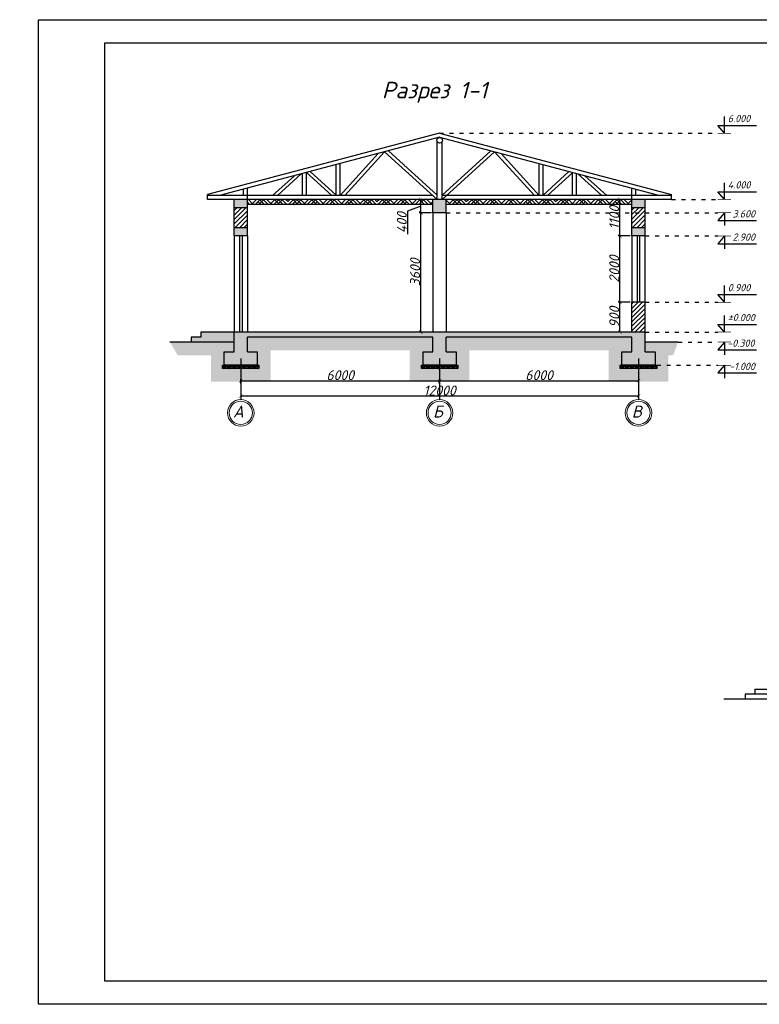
# Model space of a CAD drawing. Header units: millimetres. Extents: x 1112040 to 6903494, y -332921 to -150905.
# Tile 7 of 153: x 1293863 to 1316178, y -316190 to -286490. Entities that reach past the tile are written whole.
import ezdxf

# ---------------------------------------------------------------- set-up
doc = ezdxf.new("R2010")
doc.units = ezdxf.units.MM
doc.linetypes.add('ACAD_ISO03W100', pattern=[30, 12, -18])
doc.layers.add('os', color=253, linetype='Continuous')
doc.styles.get("Standard").update_dxf_attribs({"font": 'isocpeui.ttf'})
doc.styles.add('style1', font='isocpeui.ttf', dxfattribs={"height": 80})
doc.styles.add('ГОСТ 300', font='isocpeui.ttf', dxfattribs={"height": 250})
doc.dimstyles.get("Standard").update_dxf_attribs({"dimtxt": 300, "dimasz": 100, "dimexe": 50, "dimexo": 50, "dimgap": 20, "dimtad": 1, "dimdec": 0, "dimzin": 0, "dimdsep": 46, "dimtxsty": 'Standard', "dimblk": 'ARCHTICK', "dimcen": 20, "dimclrd": 1, "dimclre": 1, "dimclrt": 256, "dimadec": 0, "dimazin": 0, "dimtfac": 1, "dimtdec": 0, "dimtofl": 0, "dimtmove": 0, "dimatfit": 3, "dimldrblk": 'ARCHTICK', "dimfxl": 1, "dimtolj": 1, "dimtzin": 0, "dimarcsym": 0})

# ---------------------------------------------------------------- blocks, each defined once
blk = doc.blocks.new('_ArchTick')
at = {"color": 0, "linetype": 'ByBlock', "const_width": 0.15}
blk.add_lwpolyline([(-0.5, -0.5), (0.5, 0.5)], dxfattribs=at)
blk = doc.blocks.new('*D2131')
at = {"color": 1, "lineweight": -2, "transparency": 16777216}
for p, q in [((1306283, -292313), (1305913, -292313)), ((1305963, -295913), (1305963, -292313)), ((1305983, -295913), (1305913, -295913))]:
    blk.add_line(p, q, dxfattribs=at)
at = {"color": 1, "lineweight": -2, "transparency": 16777216, "xscale": 100, "yscale": 100, "zscale": 100}
for p, rotation in [((1305963, -292313), 90), ((1305963, -295913), 270)]:
    blk.add_blockref('_ArchTick', p, dxfattribs=dict(at, rotation=rotation))
at = {"transparency": 16777216, "insert": (1305793, -294113), "char_height": 300, "attachment_point": 5, "rotation": 90}
blk.add_mtext('\\A1;3600', dxfattribs=at)
blk = doc.blocks.new('*D2132')
at = {"color": 1, "lineweight": -2, "transparency": 16777216}
for p, q in [((1306066, -291913), (1305913, -291913)), ((1305963, -292313), (1305963, -291913)), ((1305963, -292113), (1305563, -292266)), ((1305563, -292266), (1305563, -292958)), ((1306283, -292313), (1305913, -292313))]:
    blk.add_line(p, q, dxfattribs=at)
at = {"color": 1, "lineweight": -2, "transparency": 16777216, "xscale": 100, "yscale": 100, "zscale": 100}
for p, rotation in [((1305963, -291913), 90), ((1305963, -292313), 270)]:
    blk.add_blockref('_ArchTick', p, dxfattribs=dict(at, rotation=rotation))
at = {"transparency": 16777216, "insert": (1305393, -292612), "char_height": 300, "attachment_point": 5, "rotation": 90}
blk.add_mtext('\\A1;400', dxfattribs=at)
blk = doc.blocks.new('*D2133')
at = {"color": 1, "lineweight": -2, "transparency": 16777216}
for p, q in [((1312283, -295013), (1311921, -295013)), ((1311971, -295913), (1311971, -295013)), ((1312071, -295913), (1311921, -295913))]:
    blk.add_line(p, q, dxfattribs=at)
at = {"color": 1, "lineweight": -2, "transparency": 16777216, "xscale": 100, "yscale": 100, "zscale": 100}
for p, rotation in [((1311971, -295013), 90), ((1311971, -295913), 270)]:
    blk.add_blockref('_ArchTick', p, dxfattribs=dict(at, rotation=rotation))
at = {"transparency": 16777216, "insert": (1311801, -295463), "char_height": 300, "attachment_point": 5, "rotation": 90}
blk.add_mtext('\\A1;900', dxfattribs=at)
blk = doc.blocks.new('*D2134')
at = {"color": 1, "lineweight": -2, "transparency": 16777216}
for p, q in [((1312283, -293013), (1311921, -293013)), ((1311971, -295013), (1311971, -293013)), ((1312283, -295013), (1311921, -295013))]:
    blk.add_line(p, q, dxfattribs=at)
at = {"color": 1, "lineweight": -2, "transparency": 16777216, "xscale": 100, "yscale": 100, "zscale": 100}
for p, rotation in [((1311971, -293013), 90), ((1311971, -295013), 270)]:
    blk.add_blockref('_ArchTick', p, dxfattribs=dict(at, rotation=rotation))
at = {"transparency": 16777216, "insert": (1311801, -294013), "char_height": 300, "attachment_point": 5, "rotation": 90}
blk.add_mtext('\\A1;2000', dxfattribs=at)
blk = doc.blocks.new('*D2135')
at = {"color": 1, "lineweight": -2, "transparency": 16777216}
for p, q in [((1312283, -291913), (1311921, -291913)), ((1311971, -293013), (1311971, -291913)), ((1312283, -293013), (1311921, -293013))]:
    blk.add_line(p, q, dxfattribs=at)
at = {"color": 1, "lineweight": -2, "transparency": 16777216, "xscale": 100, "yscale": 100, "zscale": 100}
for p, rotation in [((1311971, -291913), 90), ((1311971, -293013), 270)]:
    blk.add_blockref('_ArchTick', p, dxfattribs=dict(at, rotation=rotation))
at = {"transparency": 16777216, "insert": (1311801, -292463), "char_height": 300, "attachment_point": 5, "rotation": 90}
blk.add_mtext('\\A1;1100', dxfattribs=at)
blk = doc.blocks.new('*D2094')
at = {"color": 1, "lineweight": -2, "transparency": 16777216}
for p, q in [((1300533, -297463), (1300533, -297332)), ((1300533, -297382), (1306533, -297382)), ((1306533, -297463), (1306533, -297332))]:
    blk.add_line(p, q, dxfattribs=at)
at = {"color": 1, "lineweight": -2, "transparency": 16777216, "xscale": 100, "yscale": 100, "zscale": 100, "rotation": 180}
blk.add_blockref('_ArchTick', (1300533, -297382), dxfattribs=at)
at = {"color": 1, "lineweight": -2, "transparency": 16777216, "xscale": 100, "yscale": 100, "zscale": 100}
blk.add_blockref('_ArchTick', (1306533, -297382), dxfattribs=at)
at = {"transparency": 16777216, "insert": (1303533, -297212), "char_height": 300, "attachment_point": 5}
blk.add_mtext('\\A1;6000', dxfattribs=at)
blk = doc.blocks.new('*D2095')
at = {"color": 1, "lineweight": -2, "transparency": 16777216}
for p, q in [((1312533, -297227), (1312533, -297432)), ((1306533, -297463), (1306533, -297332)), ((1306533, -297382), (1312533, -297382))]:
    blk.add_line(p, q, dxfattribs=at)
at = {"color": 1, "lineweight": -2, "transparency": 16777216, "xscale": 100, "yscale": 100, "zscale": 100, "rotation": 180}
blk.add_blockref('_ArchTick', (1306533, -297382), dxfattribs=at)
at = {"color": 1, "lineweight": -2, "transparency": 16777216, "xscale": 100, "yscale": 100, "zscale": 100}
blk.add_blockref('_ArchTick', (1312533, -297382), dxfattribs=at)
at = {"transparency": 16777216, "insert": (1309533, -297212), "char_height": 300, "attachment_point": 5}
blk.add_mtext('\\A1;6000', dxfattribs=at)
blk = doc.blocks.new('*D2096')
at = {"color": 1, "lineweight": -2, "transparency": 16777216}
for p, q in [((1312533, -297844), (1300533, -297844)), ((1300533, -297857), (1300533, -297894)), ((1312533, -297736), (1312533, -297894))]:
    blk.add_line(p, q, dxfattribs=at)
at = {"color": 1, "lineweight": -2, "transparency": 16777216, "xscale": 100, "yscale": 100, "zscale": 100, "rotation": 180}
blk.add_blockref('_ArchTick', (1300533, -297844), dxfattribs=at)
at = {"color": 1, "lineweight": -2, "transparency": 16777216, "xscale": 100, "yscale": 100, "zscale": 100}
blk.add_blockref('_ArchTick', (1312533, -297844), dxfattribs=at)
at = {"transparency": 16777216, "insert": (1306533, -297674), "char_height": 300, "attachment_point": 5}
blk.add_mtext('\\A1;12000', dxfattribs=at)
blk = doc.blocks.new('frbny')
at = {"ltscale": 100, "insert": (1885723, 16893), "char_height": 250, "width": 11326.72, "attachment_point": 1, "line_spacing_factor": 0.862598, "style": 'ГОСТ 300'}
blk.add_mtext("\\pi1966.0095;Toshkent viloyati, Qibray tumani, Ma'rifat MFY, \\P\\pi1357.77087;Qoramurt ko'chasida 50 o'rinli “Xospis” binosini qurish \\P\\pi2970.74435;(qo'shimcha ishlar va o'zgarishlar) ", dxfattribs=at)
at = {"ltscale": 100, "insert": (1892004, 14000), "char_height": 250, "width": 6095.63, "attachment_point": 1, "style": 'ГОСТ 300'}
blk.add_mtext('\\pi2772.81725;{\\fISOCPEUR|b0|i0|c204|p34;ООО \\P\\pi1972.81725;"MAX ACTIVE" \\P\\pi2185.31725;г. Ташкент}', dxfattribs=at)

msp = doc.modelspace()

# ---------------------------------------------------------------- hatches: boundary and pattern name
h = msp.add_hatch(color=256)
h.paths.add_polyline_path([(1312732.5, -291913.2), (1312332.5, -291913.2), (1312332.5, -292163.2), (1312732.5, -292163.2)])
h.paths.add_polyline_path([(1312732.5, -293013.2), (1312732.5, -292763.2), (1312332.5, -292763.2), (1312332.5, -293013.2)])
h.paths.add_polyline_path([(1306732.5, -292313.2), (1306732.5, -291913.2), (1306332.5, -291913.2), (1306332.5, -292313.2)])
h.paths.add_polyline_path([(1300732.5, -292163.2), (1300732.5, -291913.2), (1300332.5, -291913.2), (1300332.5, -292163.2)])
h.paths.add_polyline_path([(1300332.5, -293013.2), (1300732.5, -293013.2), (1300732.5, -292763.2), (1300332.5, -292763.2)])
h = msp.add_hatch()
h.set_pattern_fill('HOUND', color=23, scale=50, angle=45, style=0)
h.set_pattern_definition([(45, (1219779.58, -177479.545), (168.379802, 280.633004), [1270, -635]), (135, (1219779.58, -177479.545), (168.379802, -280.633004), [1270, -635])])
h.paths.add_polyline_path([(1306332.5, -292063.2), (1306332.5, -291913.2), (1300732.5, -291913.2), (1300732.5, -292063.2)])
h.paths.add_polyline_path([(1312332.5, -292063.2), (1312332.5, -291913.2), (1306732.5, -291913.2), (1306732.5, -292063.2)])
h = msp.add_hatch()
h.set_pattern_fill('ANSI31', color=1, scale=30, style=0)
h.set_pattern_definition([(45, (1219779.58, -177479.54), (-67.35192, 67.35192), [])])
h.paths.add_polyline_path([(1312332.5, -295913.2), (1312732.5, -295913.2), (1312732.5, -295013.2), (1312332.5, -295013.2)])
h.paths.add_polyline_path([(1312732.5, -292763.2), (1312732.5, -292313.2), (1312332.5, -292313.2), (1312332.5, -292763.2)])
h.paths.add_polyline_path([(1312732.5, -292313.2), (1312732.5, -292163.2), (1312332.5, -292163.2), (1312332.5, -292313.2)])
h.paths.add_polyline_path([(1300732.5, -292763.2), (1300732.5, -292163.2), (1300332.5, -292163.2), (1300332.5, -292763.2)])
h = msp.add_hatch()
h.set_pattern_fill('EARTH', color=1, scale=40, angle=45, style=0)
h.set_pattern_definition([(45, (1219779.58, -177479.54), (3e-14, 359.21024), [254, -254]), (45, (1219712.23, -177412.2), (3e-14, 359.21024), [254, -254]), (45, (1219644.88, -177344.84), (3e-14, 359.21024), [254, -254]), (135, (1219644.88, -177299.94), (-359.21024, 3e-14), [254, -254]), (135, (1219712.23, -177232.6), (-359.21024, 3e-14), [254, -254]), (135, (1219779.58, -177165.24), (-359.21024, 3e-14), [254, -254])])
h.paths.add_polyline_path([(1313726.3, -296213.2), (1312732.5, -296213.2), (1312732.5, -296513.2), (1313032.5, -296513.2), (1313032.5, -296913.2), (1313082.5, -296913.2), (1313432.5, -296913.2), (1313432.5, -296613.2), (1313579.4, -296613.2)])
h.paths.add_polyline_path([(1313432.5, -296913.2), (1313082.5, -296913.2), (1313082.5, -297013.2), (1312532.5, -297013.2), (1312532.5, -297413.2), (1313432.5, -297413.2)])
h.paths.add_polyline_path([(1312032.5, -296513.2), (1312332.5, -296513.2), (1312332.5, -296063.2), (1306732.5, -296063.2), (1306732.5, -296513.2), (1307032.5, -296513.2), (1307032.5, -296913.2), (1307082.5, -296913.2), (1307082.5, -297013.2), (1306532.5, -297013.2), (1306532.5, -297413.2), (1307432.5, -297413.2), (1307432.5, -296463.2), (1311632.5, -296463.2), (1311632.5, -297413.2), (1312532.5, -297413.2), (1312532.5, -297013.2), (1311982.5, -297013.2), (1311982.5, -296913.2), (1312032.5, -296913.2)])
h.paths.add_polyline_path([(1306532.5, -297013.2), (1305982.5, -297013.2), (1305982.5, -296913.2), (1306032.5, -296913.2), (1306032.5, -296513.2), (1306332.5, -296513.2), (1306332.5, -296063.2), (1300732.5, -296063.2), (1300732.5, -296513.2), (1301032.5, -296513.2), (1301032.5, -296913.2), (1301082.5, -296913.2), (1301082.5, -297013.2), (1300532.5, -297013.2), (1300532.5, -297413.2), (1301432.5, -297413.2), (1301432.5, -296463.2), (1305632.5, -296463.2), (1305632.5, -297413.2), (1306532.5, -297413.2)])
h.paths.add_polyline_path([(1300532.5, -297013.2), (1299982.5, -297013.2), (1299982.5, -296913.2), (1300032.5, -296913.2), (1300032.5, -296513.2), (1300332.5, -296513.2), (1300332.5, -296213.2), (1298396, -296213.2), (1298632, -296613.2), (1299632.5, -296613.2), (1299632.5, -297413.2), (1300532.5, -297413.2)])
h = msp.add_hatch()
h.set_pattern_fill('AR-CONC', color=1, scale=2, style=0)
h.set_pattern_definition([(50, (1219779.58, -177479.54), (364.36934, -31.8782), [38.1, -419.1]), (355, (1219779.6, -177479.54), (-70.48565, 382.1133), [30.48, -335.28]), (100.451, (1219809.95, -177482.2), (293.885, 350.2334), [32.38, -356.18]), (46.1842, (1219779.6, -177377.94), (542.1581, -84.0847), [57.15, -628.65]), (96.6356, (1219824.76, -177384.95), (474.8085, 494.8511), [48.57, -534.27]), (351.184, (1219779.6, -177377.94), (474.8092, 494.8502), [45.72, -502.92]), (21, (1219830.38, -177403.34), (303.22976, -204.53104), [38.1, -419.1]), (326, (1219830.4, -177403.34), (123.6041, 368.3759), [30.48, -335.28]), (71.4514, (1219855.65, -177420.4), (426.833, 163.8457), [32.38, -356.18]), (37.5, (1219779.58, -177479.54), (6.17721, 169.11008), [0, -331.216, 0, -340.36, 0, -336.55]), (7.5, (1219779.58, -177479.54), (133.63933, 200.36115), [0, -194.056, 0, -323.596, 0, -128.27]), (327.5, (1219666.3, -177479.54), (271.18119, -11.45749), [0, -127, 0, -396.24, 0, -525.78]), (317.5, (1219615.5, -177479.54), (296.25836, 50.853), [0, -165.1, 0, -263.144, 0, -373.38])])
h.paths.add_polyline_path([(1313032.5, -296513.2), (1312732.5, -296513.2), (1312732.5, -295913.2), (1300332.5, -295913.2), (1300332.5, -296513.2), (1300032.5, -296513.2), (1300032.5, -296913.2), (1301032.5, -296913.2), (1301032.5, -296513.2), (1300732.5, -296513.2), (1300732.5, -296063.2), (1306332.5, -296063.2), (1306332.5, -296513.2), (1306032.5, -296513.2), (1306032.5, -296913.2), (1307032.5, -296913.2), (1307032.5, -296513.2), (1306732.5, -296513.2), (1306732.5, -296063.2), (1312332.5, -296063.2), (1312332.5, -296513.2), (1312032.5, -296513.2), (1312032.5, -296913.2), (1313032.5, -296913.2)])
h.paths.add_polyline_path([(1300332.5, -295913.2), (1299332.5, -295913.2), (1299332.5, -296063.2), (1299032.5, -296063.2), (1299032.5, -296213.2), (1300332.5, -296213.2)])
h = msp.add_hatch()
h.set_pattern_fill('GRAVEL', color=1, scale=6, style=0)
h.set_pattern_definition([(228.0128, (1215438.318, -166021.84), (-1219.20103595, -1371.6016854), [20.50326, -2029.83]), (184.9697, (1215424.602, -166037.0804), (1828.80295837, 152.39892452), [35.1843, -3483.24]), (132.5104, (1215389.55, -166040.128), (1523.9988911, -1676.40163755), [24.80892, -2456.082]), (267.2737, (1215330.114, -166078.2284), (152.39933825, 3047.9990192), [32.0403, -3171.984]), (292.8337, (1215328.59, -166110.2324), (-762.00216333, 1828.8010398), [31.41804, -3110.388]), (357.2737, (1215340.782, -166139.1884), (-3047.9990192, 152.39933825), [32.0403, -3171.984]), (37.6942, (1215372.786, -166140.7124), (-1981.20125167, -1523.99864142), [42.37164, -4194.786]), (72.2553, (1215406.314, -166114.8044), (1066.80213393, 3352.80097236), [40.0032, -3960.318]), (121.4296, (1215418.506, -166076.7044), (-1219.2003141, 1981.1976696), [32.14878, -3182.73]), (175.2364, (1215401.742, -166049.272), (1676.3986832, -152.3985698), [36.70278, -1798.434]), (222.3974, (1215365.166, -166046.2244), (-1828.80005503, -1676.39781904), [47.46468, -4699.008]), (138.8141, (1215480.99, -166079.752), (-1066.7993205, 914.3985934), [16.2003, -1603.836]), (171.4692, (1215468.798, -166069.0844), (1981.19697574, -304.800768), [30.82092, -3051.276]), (225, (1215438.32, -166064.51), (-2e-14, -152.399896), [21.55254, -193.9734]), (203.1986, (1215427.65, -166046.224), (762.0025695, 304.8013365), [11.60646, -1149.036]), (291.8014, (1215416.982, -166050.796), (-152.400107, 457.2002945), [16.41396, -804.288]), (30.9638, (1215423.078, -166066.036), (457.1995173, 304.8002375), [26.6592, -861.978]), (161.5651, (1215445.94, -166052.32), (304.800139, -152.399773), [19.27722, -462.654]), (16.3895, (1215328.59, -166050.796), (1524.00084084, 457.199049), [27.00528, -2673.528]), (70.3462, (1215354.498, -166043.176), (-609.5983013, -1676.3976293), [22.65594, -2242.932]), (293.1986, (1215445.938, -166021.84), (-304.8013365, 762.0025695), [23.2128, -1137.432]), (343.6105, (1215455.082, -166043.176), (-1524.00084084, 457.199049), [27.00528, -2673.528]), (339.444, (1215328.59, -166145.284), (-762.0009459, 304.7996302), [26.0421, -1276.062]), (294.7751, (1215352.974, -166154.428), (-761.9982242, 1676.3992216), [21.82032, -2160.216]), (66.8014, (1215447.462, -166174.24), (304.8013365, 762.0025695), [23.2128, -1137.432]), (17.354, (1215456.606, -166152.904), (-1981.2001069, -609.59908054), [25.54698, -2529.144]), (69.444, (1215372.786, -166174.24), (-304.7996302, -762.0009459), [13.02108, -1289.088]), (101.3099, (1215438.318, -166174.24), (-152.399248, 609.5980477), [7.7709, -769.32]), (165.9638, (1215436.794, -166166.62), (457.200321, -152.399736), [31.41804, -596.943]), (186.009, (1215406.314, -166159), (1523.99775267, 152.3996441), [29.11602, -2882.484]), (303.6901, (1215423.078, -166079.752), (-152.400052, 304.799706), [21.97944, -527.5068]), (353.1572, (1215435.27, -166098.0404), (2590.8010714, -304.8013651), [38.37342, -3798.96]), (60.9454, (1215473.37, -166102.612), (-609.598582, -1066.7974567), [15.69048, -1553.364]), (90, (1215480.99, -166088.9), (-152.4, 152.4), [9.144, -143.256]), (120.2564, (1215403.266, -166154.428), (609.598708, -1066.79946195), [21.17202, -2096.034]), (48.0128, (1215392.598, -166136.14), (1219.20103595, 1371.6016854), [41.00658, -2009.328]), (0, (1215420.03, -166105.66), (152.4, 152.4), [39.624, -112.776]), (325.3048, (1215459.654, -166105.66), (-1523.99735946, 1066.8001014), [24.0966, -2385.558]), (254.0546, (1215479.466, -166119.376), (-152.4003888, -609.6014522), [22.18974, -1087.302]), (207.646, (1215473.37, -166140.7124), (-2895.59898294, -1524.00095848), [36.1287, -3576.75]), (175.4261, (1215441.366, -166157.4764), (-1981.20045628, 152.39926267), [38.22174, -3783.948]), (175.4261, (1215441.366, -166157.4764), (-1981.20045628, 152.39926267), [38.22174, -3783.948])])
h.paths.add_polyline_path([(1301082.5, -297013.2), (1299982.5, -297013.2), (1299982.5, -296913.2), (1301082.5, -296913.2)])
h = msp.add_hatch()
h.set_pattern_fill('GRAVEL', color=1, scale=6, style=0)
h.set_pattern_definition([(228.0128, (1221438.318, -166021.84), (-1219.20103595, -1371.6016854), [20.50326, -2029.83]), (184.9697, (1221424.602, -166037.0804), (1828.80295837, 152.39892452), [35.1843, -3483.24]), (132.5104, (1221389.55, -166040.128), (1523.9988911, -1676.40163755), [24.80892, -2456.082]), (267.2737, (1221330.114, -166078.2284), (152.39933825, 3047.9990192), [32.0403, -3171.984]), (292.8337, (1221328.59, -166110.2324), (-762.00216333, 1828.8010398), [31.41804, -3110.388]), (357.2737, (1221340.782, -166139.1884), (-3047.9990192, 152.39933825), [32.0403, -3171.984]), (37.6942, (1221372.786, -166140.7124), (-1981.20125167, -1523.99864142), [42.37164, -4194.786]), (72.2553, (1221406.314, -166114.8044), (1066.80213393, 3352.80097236), [40.0032, -3960.318]), (121.4296, (1221418.506, -166076.7044), (-1219.2003141, 1981.1976696), [32.14878, -3182.73]), (175.2364, (1221401.742, -166049.272), (1676.3986832, -152.3985698), [36.70278, -1798.434]), (222.3974, (1221365.166, -166046.2244), (-1828.80005503, -1676.39781904), [47.46468, -4699.008]), (138.8141, (1221480.99, -166079.752), (-1066.7993205, 914.3985934), [16.2003, -1603.836]), (171.4692, (1221468.798, -166069.0844), (1981.19697574, -304.800768), [30.82092, -3051.276]), (225, (1221438.32, -166064.51), (-2e-14, -152.399896), [21.55254, -193.9734]), (203.1986, (1221427.65, -166046.224), (762.0025695, 304.8013365), [11.60646, -1149.036]), (291.8014, (1221416.982, -166050.796), (-152.400107, 457.2002945), [16.41396, -804.288]), (30.9638, (1221423.078, -166066.036), (457.1995173, 304.8002375), [26.6592, -861.978]), (161.5651, (1221445.94, -166052.32), (304.800139, -152.399773), [19.27722, -462.654]), (16.3895, (1221328.59, -166050.796), (1524.00084084, 457.199049), [27.00528, -2673.528]), (70.3462, (1221354.498, -166043.176), (-609.5983013, -1676.3976293), [22.65594, -2242.932]), (293.1986, (1221445.938, -166021.84), (-304.8013365, 762.0025695), [23.2128, -1137.432]), (343.6105, (1221455.082, -166043.176), (-1524.00084084, 457.199049), [27.00528, -2673.528]), (339.444, (1221328.59, -166145.284), (-762.0009459, 304.7996302), [26.0421, -1276.062]), (294.7751, (1221352.974, -166154.428), (-761.9982242, 1676.3992216), [21.82032, -2160.216]), (66.8014, (1221447.462, -166174.24), (304.8013365, 762.0025695), [23.2128, -1137.432]), (17.354, (1221456.606, -166152.904), (-1981.2001069, -609.59908054), [25.54698, -2529.144]), (69.444, (1221372.786, -166174.24), (-304.7996302, -762.0009459), [13.02108, -1289.088]), (101.3099, (1221438.318, -166174.24), (-152.399248, 609.5980477), [7.7709, -769.32]), (165.9638, (1221436.794, -166166.62), (457.200321, -152.399736), [31.41804, -596.943]), (186.009, (1221406.314, -166159), (1523.99775267, 152.3996441), [29.11602, -2882.484]), (303.6901, (1221423.078, -166079.752), (-152.400052, 304.799706), [21.97944, -527.5068]), (353.1572, (1221435.27, -166098.0404), (2590.8010714, -304.8013651), [38.37342, -3798.96]), (60.9454, (1221473.37, -166102.612), (-609.598582, -1066.7974567), [15.69048, -1553.364]), (90, (1221480.99, -166088.9), (-152.4, 152.4), [9.144, -143.256]), (120.2564, (1221403.266, -166154.428), (609.598708, -1066.79946195), [21.17202, -2096.034]), (48.0128, (1221392.598, -166136.14), (1219.20103595, 1371.6016854), [41.00658, -2009.328]), (0, (1221420.03, -166105.66), (152.4, 152.4), [39.624, -112.776]), (325.3048, (1221459.654, -166105.66), (-1523.99735946, 1066.8001014), [24.0966, -2385.558]), (254.0546, (1221479.466, -166119.376), (-152.4003888, -609.6014522), [22.18974, -1087.302]), (207.646, (1221473.37, -166140.7124), (-2895.59898294, -1524.00095848), [36.1287, -3576.75]), (175.4261, (1221441.366, -166157.4764), (-1981.20045628, 152.39926267), [38.22174, -3783.948]), (175.4261, (1221441.366, -166157.4764), (-1981.20045628, 152.39926267), [38.22174, -3783.948])])
h.paths.add_polyline_path([(1307082.5, -297013.2), (1305982.5, -297013.2), (1305982.5, -296913.2), (1307082.5, -296913.2)])
h = msp.add_hatch()
h.set_pattern_fill('GRAVEL', color=1, scale=6, style=0)
h.set_pattern_definition([(228.0128, (1227438.318, -166021.84), (-1219.20103595, -1371.6016854), [20.50326, -2029.83]), (184.9697, (1227424.602, -166037.0804), (1828.80295837, 152.39892452), [35.1843, -3483.24]), (132.5104, (1227389.55, -166040.128), (1523.9988911, -1676.40163755), [24.80892, -2456.082]), (267.2737, (1227330.114, -166078.2284), (152.39933825, 3047.9990192), [32.0403, -3171.984]), (292.8337, (1227328.59, -166110.2324), (-762.00216333, 1828.8010398), [31.41804, -3110.388]), (357.2737, (1227340.782, -166139.1884), (-3047.9990192, 152.39933825), [32.0403, -3171.984]), (37.6942, (1227372.786, -166140.7124), (-1981.20125167, -1523.99864142), [42.37164, -4194.786]), (72.2553, (1227406.314, -166114.8044), (1066.80213393, 3352.80097236), [40.0032, -3960.318]), (121.4296, (1227418.506, -166076.7044), (-1219.2003141, 1981.1976696), [32.14878, -3182.73]), (175.2364, (1227401.742, -166049.272), (1676.3986832, -152.3985698), [36.70278, -1798.434]), (222.3974, (1227365.166, -166046.2244), (-1828.80005503, -1676.39781904), [47.46468, -4699.008]), (138.8141, (1227480.99, -166079.752), (-1066.7993205, 914.3985934), [16.2003, -1603.836]), (171.4692, (1227468.798, -166069.0844), (1981.19697574, -304.800768), [30.82092, -3051.276]), (225, (1227438.32, -166064.51), (-2e-14, -152.399896), [21.55254, -193.9734]), (203.1986, (1227427.65, -166046.224), (762.0025695, 304.8013365), [11.60646, -1149.036]), (291.8014, (1227416.982, -166050.796), (-152.400107, 457.2002945), [16.41396, -804.288]), (30.9638, (1227423.078, -166066.036), (457.1995173, 304.8002375), [26.6592, -861.978]), (161.5651, (1227445.94, -166052.32), (304.800139, -152.399773), [19.27722, -462.654]), (16.3895, (1227328.59, -166050.796), (1524.00084084, 457.199049), [27.00528, -2673.528]), (70.3462, (1227354.498, -166043.176), (-609.5983013, -1676.3976293), [22.65594, -2242.932]), (293.1986, (1227445.938, -166021.84), (-304.8013365, 762.0025695), [23.2128, -1137.432]), (343.6105, (1227455.082, -166043.176), (-1524.00084084, 457.199049), [27.00528, -2673.528]), (339.444, (1227328.59, -166145.284), (-762.0009459, 304.7996302), [26.0421, -1276.062]), (294.7751, (1227352.974, -166154.428), (-761.9982242, 1676.3992216), [21.82032, -2160.216]), (66.8014, (1227447.462, -166174.24), (304.8013365, 762.0025695), [23.2128, -1137.432]), (17.354, (1227456.606, -166152.904), (-1981.2001069, -609.59908054), [25.54698, -2529.144]), (69.444, (1227372.786, -166174.24), (-304.7996302, -762.0009459), [13.02108, -1289.088]), (101.3099, (1227438.318, -166174.24), (-152.399248, 609.5980477), [7.7709, -769.32]), (165.9638, (1227436.794, -166166.62), (457.200321, -152.399736), [31.41804, -596.943]), (186.009, (1227406.314, -166159), (1523.99775267, 152.3996441), [29.11602, -2882.484]), (303.6901, (1227423.078, -166079.752), (-152.400052, 304.799706), [21.97944, -527.5068]), (353.1572, (1227435.27, -166098.0404), (2590.8010714, -304.8013651), [38.37342, -3798.96]), (60.9454, (1227473.37, -166102.612), (-609.598582, -1066.7974567), [15.69048, -1553.364]), (90, (1227480.99, -166088.9), (-152.4, 152.4), [9.144, -143.256]), (120.2564, (1227403.266, -166154.428), (609.598708, -1066.79946195), [21.17202, -2096.034]), (48.0128, (1227392.598, -166136.14), (1219.20103595, 1371.6016854), [41.00658, -2009.328]), (0, (1227420.03, -166105.66), (152.4, 152.4), [39.624, -112.776]), (325.3048, (1227459.654, -166105.66), (-1523.99735946, 1066.8001014), [24.0966, -2385.558]), (254.0546, (1227479.466, -166119.376), (-152.4003888, -609.6014522), [22.18974, -1087.302]), (207.646, (1227473.37, -166140.7124), (-2895.59898294, -1524.00095848), [36.1287, -3576.75]), (175.4261, (1227441.366, -166157.4764), (-1981.20045628, 152.39926267), [38.22174, -3783.948]), (175.4261, (1227441.366, -166157.4764), (-1981.20045628, 152.39926267), [38.22174, -3783.948])])
h.paths.add_polyline_path([(1313082.5, -297013.2), (1311982.5, -297013.2), (1311982.5, -296913.2), (1313082.5, -296913.2)])

# ---------------------------------------------------------------- linework, layer by layer
for p, q in [((1315126, -289913.2), (1315126, -289408.7)), ((1314925.8, -289680.1), (1316095.6, -289680.1)), ((1315126, -289913.2), (1314925.8, -289680.1)), ((1306532.5, -290037.3), (1299888.6, -291793.2)), ((1306457.5, -291913.2), (1306457.5, -290166)), ((1306532.5, -290037.3), (1313176.4, -291793.2)), ((1306607.5, -291913.2), (1306607.5, -290166)), ((1306457.5, -291778.1), (1304989.3, -290445.1)), ((1306607.5, -291778.1), (1308075.7, -290445.1)), ((1306457.5, -291913.2), (1304874.1, -290475.6)), ((1306607.5, -291913.2), (1308191, -290475.6)), ((1303412.5, -291793.2), (1303412.5, -290861.9)), ((1303532.5, -291793.2), (1303532.5, -290830.2)), ((1309532.5, -291793.2), (1309532.5, -290830.2)), ((1309652.5, -291793.2), (1309652.5, -290861.9)), ((1301491.7, -291793.2), (1302150, -291195.5)), ((1301640.5, -291793.2), (1302359.8, -291140.1)), ((1302400.4, -291793.2), (1302400.4, -291129.4)), ((1303280.3, -291793.2), (1302515.6, -291098.9)), ((1302520.4, -291793.2), (1302520.4, -291097.6)), ((1303412.5, -291778.1), (1302630.9, -291068.4)), ((1309652.5, -291778.1), (1310434.2, -291068.4)), ((1309784.7, -291793.2), (1310549.4, -291098.9)), ((1310544.6, -291793.2), (1310544.6, -291097.6)), ((1310664.6, -291793.2), (1310664.6, -291129.4)), ((1311424.6, -291793.2), (1310705.2, -291140.1)), ((1311573.4, -291793.2), (1310915.1, -291195.5)), ((1300612.5, -291793.2), (1300612.5, -291601.9)), ((1300732.5, -291913.2), (1300732.5, -291570.2)), ((1312332.5, -291913.2), (1312332.5, -291570.2)), ((1312452.5, -291793.2), (1312452.5, -291601.9)), ((1315126, -291913.2), (1315126, -291408.7)), ((1306325.3, -291793.2), (1299532.5, -291793.2)), ((1313532.5, -291793.2), (1306607.5, -291793.2)), ((1314925.8, -291680.1), (1316095.6, -291680.1)), ((1315126, -291913.2), (1314925.8, -291680.1)), ((1306332.5, -292313.2), (1306332.5, -295913.2)), ((1306732.5, -292313.2), (1306732.5, -295913.2)), ((1315126, -292313.2), (1314925.8, -292546.3)), ((1315126, -292313.2), (1315126, -292702.8)), ((1314925.8, -292546.3), (1316095.6, -292546.3)), ((1300332.5, -293013.2), (1300332.5, -295913.2)), ((1300732.5, -293013.2), (1300732.5, -295913.2)), ((1315126, -293013.2), (1314925.8, -293246.3)), ((1315126, -293013.2), (1315126, -293402.8)), ((1314925.8, -293246.3), (1316095.6, -293246.3)), ((1315126, -295013.2), (1315126, -294508.7)), ((1314925.8, -294780.1), (1316095.6, -294780.1)), ((1315126, -295013.2), (1314925.8, -294780.1)), ((1315126, -295913.2), (1315126, -295408.7)), ((1314925.8, -295680.1), (1316095.6, -295680.1)), ((1315126, -295913.2), (1314925.8, -295680.1)), ((1315126, -296213.2), (1314925.8, -296446.3)), ((1315126, -296213.2), (1315126, -296602.8)), ((1314925.8, -296446.3), (1316095.6, -296446.3)), ((1315126, -296913.2), (1314925.8, -297146.3)), ((1315126, -296913.2), (1315126, -297302.8)), ((1314925.8, -297146.3), (1316095.6, -297146.3)), ((1316046, -306683.4), (1316046, -306833.4)), ((1316046, -306683.4), (1317046, -306683.4)), ((1317046, -306833.4), (1315746, -306833.4)), ((1315746, -306833.4), (1315746, -306983.4))]:
    msp.add_line(p, q)
at = {"lineweight": 30}
for p, q in [((1306532.5, -289913.2), (1299532.5, -291763.2)), ((1306532.5, -289913.2), (1313532.5, -291763.2)), ((1299532.5, -291913.2), (1299532.5, -291763.2)), ((1313532.5, -291913.2), (1299532.5, -291913.2)), ((1300332.5, -293013.2), (1300332.5, -291913.2)), ((1300732.5, -293013.2), (1300732.5, -291913.2)), ((1306332.5, -292313.2), (1306332.5, -291913.2)), ((1306732.5, -292313.2), (1306732.5, -291913.2)), ((1312332.5, -293013.2), (1312332.5, -291913.2)), ((1312732.5, -293013.2), (1312732.5, -291913.2)), ((1313532.5, -291913.2), (1313532.5, -291763.2)), ((1300732.5, -292163.2), (1300332.5, -292163.2)), ((1306332.5, -292063.2), (1300732.5, -292063.2)), ((1312332.5, -292063.2), (1306732.5, -292063.2)), ((1312732.5, -292163.2), (1312332.5, -292163.2)), ((1306732.5, -292313.2), (1306332.5, -292313.2)), ((1300732.5, -292763.2), (1300332.5, -292763.2)), ((1312732.5, -292763.2), (1312332.5, -292763.2)), ((1300732.5, -293013.2), (1300332.5, -293013.2)), ((1312732.5, -293013.2), (1312332.5, -293013.2)), ((1312332.5, -295913.2), (1312332.5, -295013.2)), ((1312732.5, -295013.2), (1312332.5, -295013.2)), ((1312732.5, -296513.2), (1312732.5, -295013.2)), ((1299332.5, -296063.2), (1299032.5, -296063.2)), ((1299032.5, -296063.2), (1299032.5, -296213.2)), ((1312732.5, -295913.2), (1299332.5, -295913.2)), ((1299332.5, -295913.2), (1299332.5, -296063.2)), ((1300332.5, -296513.2), (1300332.5, -295913.2)), ((1300732.5, -296513.2), (1300732.5, -296063.2)), ((1306332.5, -296063.2), (1300732.5, -296063.2)), ((1306332.5, -296513.2), (1306332.5, -296063.2)), ((1306732.5, -296513.2), (1306732.5, -296063.2)), ((1312332.5, -296063.2), (1306732.5, -296063.2)), ((1312332.5, -296513.2), (1312332.5, -296063.2)), ((1300332.5, -296213.2), (1298396, -296213.2)), ((1313726.3, -296213.2), (1312732.5, -296213.2)), ((1300032.5, -296913.2), (1300032.5, -296513.2)), ((1300032.5, -296513.2), (1300332.5, -296513.2)), ((1300732.5, -296513.2), (1301032.5, -296513.2)), ((1301032.5, -296513.2), (1301032.5, -296913.2)), ((1306032.5, -296913.2), (1306032.5, -296513.2)), ((1306032.5, -296513.2), (1306332.5, -296513.2)), ((1306732.5, -296513.2), (1307032.5, -296513.2)), ((1307032.5, -296513.2), (1307032.5, -296913.2)), ((1312032.5, -296913.2), (1312032.5, -296513.2)), ((1312032.5, -296513.2), (1312332.5, -296513.2)), ((1312732.5, -296513.2), (1313032.5, -296513.2)), ((1313032.5, -296513.2), (1313032.5, -296913.2)), ((1301032.5, -296913.2), (1300032.5, -296913.2)), ((1307032.5, -296913.2), (1306032.5, -296913.2)), ((1313032.5, -296913.2), (1312032.5, -296913.2)), ((1330439.8, -306983.4), (1315109.5, -306983.4))]:
    msp.add_line(p, q, dxfattribs=at)
at = {"color": 6, "linetype": 'ACAD_ISO03W100', "ltscale": 10}
for p, q in [((1306532.5, -289913.2), (1314926, -289913.2)), ((1313532.5, -291913.2), (1314926, -291913.2)), ((1306732.5, -292313.2), (1314926, -292313.2)), ((1312732.5, -293013.2), (1314926, -293013.2)), ((1312732.5, -295013.2), (1314926, -295013.2)), ((1312732.5, -295913.2), (1314926, -295913.2)), ((1313726.3, -296213.2), (1314926, -296213.2)), ((1313082.5, -296913.2), (1314926, -296913.2))]:
    msp.add_line(p, q, dxfattribs=at)
at = {"color": 1}
for p, q in [((1300492.5, -293013.2), (1300492.5, -295913.2)), ((1300572.5, -293013.2), (1300572.5, -295913.2)), ((1312332.5, -293013.2), (1312332.5, -295013.2)), ((1312492.5, -293013.2), (1312492.5, -295013.2)), ((1312572.5, -295013.2), (1312572.5, -293013.2)), ((1312732.5, -295013.2), (1312732.5, -293013.2))]:
    msp.add_line(p, q, dxfattribs=at)
at = {"color": 5, "lineweight": 30}
msp.add_lwpolyline([(1294430.2, -316189.8), (1294430.2, -286489.8), (1336430.2, -286489.8), (1336430.2, -316189.8), (1294430.2, -316189.8)], dxfattribs=at)
for points in [[(1296430.2, -315489.8), (1296430.2, -287189.8), (1335730.2, -287189.8), (1335730.2, -315489.8)], [(1301082.5, -297013.2), (1299982.5, -297013.2), (1299982.5, -296913.2), (1301082.5, -296913.2)], [(1307082.5, -297013.2), (1305982.5, -297013.2), (1305982.5, -296913.2), (1307082.5, -296913.2)], [(1313082.5, -297013.2), (1311982.5, -297013.2), (1311982.5, -296913.2), (1313082.5, -296913.2)]]:
    msp.add_lwpolyline(points, close=True)
at = {"lineweight": 106, "const_width": 20}
for points in [[(1314926, -289913.2), (1315326, -289913.2)], [(1314926, -291913.2), (1315326, -291913.2)], [(1314926, -292313.2), (1315326, -292313.2)], [(1314926, -293013.2), (1315326, -293013.2)], [(1314926, -295013.2), (1315326, -295013.2)], [(1314926, -295913.2), (1315326, -295913.2)], [(1314926, -296213.2), (1315326, -296213.2)], [(1314926, -296913.2), (1315326, -296913.2)]]:
    msp.add_lwpolyline(points, dxfattribs=at)
at = {"ltscale": 100}
for points in [[(1304678.8, -290527.2), (1303532.5, -291793.2)], [(1304874.1, -290475.6), (1303667.9, -291793.2)], [(1308191, -290475.6), (1309397.1, -291793.2)], [(1308386.2, -290527.2), (1309532.5, -291793.2)]]:
    msp.add_lwpolyline(points, dxfattribs=at)
at = {"lineweight": 30}
msp.add_circle((1306532.5, -290127.6), 84.3, dxfattribs=at)
at = {"layer": 'os'}
for p, q in [((1300532.5, -296711.1), (1300532.5, -297948.9)), ((1306532.5, -296711.1), (1306532.5, -297948.9)), ((1312532.5, -296711.1), (1312532.5, -297948.9))]:
    msp.add_line(p, q, dxfattribs=at)
at = {"layer": 'os', "color": 0, "lineweight": 0}
for centre, radius in [((1300532.5, -298348.9), 400), ((1300532.5, -298348.9), 350), ((1306532.5, -298348.9), 400), ((1306532.5, -298348.9), 350), ((1312532.5, -298348.9), 400), ((1312532.5, -298348.9), 350)]:
    msp.add_circle(centre, radius, dxfattribs=at)

# ---------------------------------------------------------------- block references
for p in [(-649971.8, -328112), (-605139.9, -328112)]:
    msp.add_blockref('frbny', p)

# ---------------------------------------------------------------- texts
at = {"style": 'style1'}
msp.add_text('Разрез 1-1', height=498.42, dxfattribs=at).set_placement((1304787.9, -288862.6))
at = {"color": 1}
for s, p in [('6.000', (1315226.2, -289582)), ('4.000', (1315226.2, -291582)), ('3.600', (1315368.7, -292457.3)), ('2.900', (1315368.7, -293157.3)), ('0.900', (1315226.2, -294682)), ('±0.000', (1315226.2, -295582)), ('-0.300', (1315211.4, -296357.3)), ('-1.000', (1315269.9, -297057.3))]:
    msp.add_text(s, height=220, dxfattribs=at).set_placement(p)
at = {"ltscale": 50}
for s, p in [('А', (1300298.7, -298490.8)), ('Б', (1306334.4, -298490.8)), ('В', (1312330.5, -298490.8))]:
    msp.add_text(s, height=360, dxfattribs=at).set_placement(p)

# ---------------------------------------------------------------- dimensions: what is measured, and where the dimension line sits
dim = msp.add_linear_dim(base=(1305962.9, -291913.2), p1=(1306332.5, -292313.2), p2=(1306116.1, -291913.2), angle=90, dimstyle='Standard', override={"dimtmove": 1})
dim.commit()
dim.dimension.update_dxf_attribs({"geometry": '*D2132', "text_midpoint": (1305562.9, -292286), "dimtype": 160})
for base, p1, p2, picture, middle in [((1311971.4, -291913.2), (1312332.5, -293013.2), (1312332.5, -291913.2), '*D2135', (1311801.4, -292463.2)), ((1311971.4, -293013.2), (1312332.5, -295013.2), (1312332.5, -293013.2), '*D2134', (1311801.4, -294013.2))]:
    dim = msp.add_linear_dim(base=base, p1=p1, p2=p2, angle=90, dimstyle='Standard', override={"dimtmove": 1})
    dim.commit()
    dim.dimension.update_dxf_attribs({"geometry": picture, "text_midpoint": middle})
for base, p1, p2, picture, middle in [((1305962.9, -292313.2), (1306032.5, -295913.2), (1306332.5, -292313.2), '*D2131', (1305792.9, -294113.2)), ((1311971.4, -295013.2), (1312121.4, -295913.2), (1312332.5, -295013.2), '*D2133', (1311801.4, -295463.2))]:
    dim = msp.add_linear_dim(base=base, p1=p1, p2=p2, angle=90, dimstyle='Standard')
    dim.commit()
    dim.dimension.update_dxf_attribs({"geometry": picture, "text_midpoint": middle})
for base, p1, p2, picture, middle in [((1306532.5, -297382.3), (1300532.5, -297513.2), (1306532.5, -297513.2), '*D2094', (1303532.5, -297212.3)), ((1300532.5, -297843.7), (1312532.5, -297685.6), (1300532.5, -297806.8), '*D2096', (1306532.5, -297673.7))]:
    dim = msp.add_linear_dim(base=base, p1=p1, p2=p2, dimstyle='Standard')
    dim.commit()
    dim.dimension.update_dxf_attribs({"geometry": picture, "text_midpoint": middle})
dim = msp.add_linear_dim(base=(1312532.5, -297382.3), p1=(1306532.5, -297513.2), p2=(1312532.5, -297176.6), dimstyle='Standard', override={"dimtmove": 1})
dim.commit()
dim.dimension.update_dxf_attribs({"geometry": '*D2095', "text_midpoint": (1309532.5, -297212.3)})

doc.saveas('drawing.dxf')
